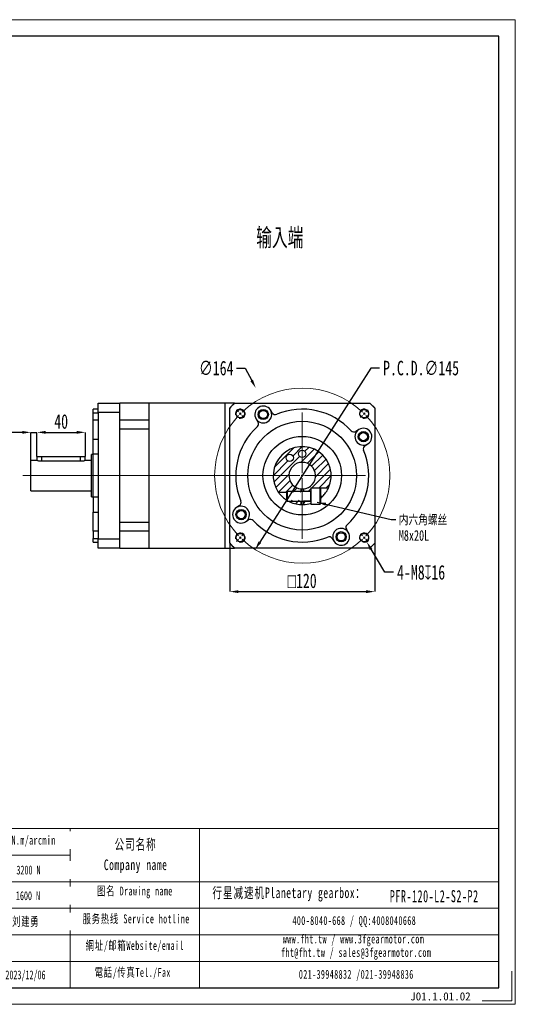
# Model space of a CAD drawing. Header units: millimetres. Extents: x 2706 to 2996, y 302 to 506.
# Tile 4 of 4: x 2893 to 2996, y 302 to 506. Entities that reach past the tile are written whole.
import ezdxf

# ---------------------------------------------------------------- set-up
doc = ezdxf.new("R2010")
doc.units = ezdxf.units.MM
doc.linetypes.add('CENTER2', pattern=[28.575, 19.05, -3.175, 3.175, -3.175])
doc.layers.add('3中心线层', color=1, linetype='CENTER2')
doc.layers.add('6文字层', color=3, linetype='Continuous')
doc.layers.add('SLD-0', color=7, linetype='Continuous', lineweight=18)
doc.layers.add('图框_外框线', color=7, linetype='Continuous', lineweight=18)
doc.styles.add('SLDTEXTSTYLE0', font='TXT', dxfattribs={"width": 0.7, "bigfont": 'bigfont'})
doc.styles.add('SLDTEXTSTYLE1', font='TXT', dxfattribs={"width": 0.7})
doc.styles.add('标准', font='txt', dxfattribs={"width": 0.667})
doc.styles.add('样式 1', font='txt')
doc.dimstyles.new('SLDDIMSTYLE12', dxfattribs={"dimtxt": 0.18, "dimasz": 1.8, "dimexe": 0, "dimexo": 0.0625, "dimgap": 0, "dimtad": 0, "dimtih": 1, "dimtoh": 1, "dimdec": 0, "dimrnd": 1e-09, "dimzin": 0, "dimdsep": 46, "dimtxsty": 'Standard', "dimsah": 1, "dimcen": 0.09, "dimadec": 0, "dimazin": 0, "dimtfac": 1.8, "dimtdec": 0, "dimtofl": 0, "dimtmove": 0, "dimatfit": 3, "dimfxl": 1, "dimfrac": 2, "dimtolj": 1, "dimtzin": 0, "dimarcsym": 0})
doc.dimstyles.new('SLDDIMSTYLE14', dxfattribs={"dimtxt": 3, "dimasz": 1.8, "dimexe": 0, "dimexo": 0.0625, "dimgap": 0.75, "dimtad": 0, "dimtih": 1, "dimtoh": 1, "dimlfac": 4, "dimrnd": 1e-09, "dimzin": 12, "dimdsep": 46, "dimtxsty": 'SLDTEXTSTYLE1', "dimsah": 1, "dimcen": 0, "dimadec": 0, "dimazin": 3, "dimtfac": 1, "dimtofl": 0, "dimtmove": 0, "dimatfit": 3, "dimfxl": 1, "dimfrac": 2, "dimtolj": 1, "dimtzin": 12, "dimarcsym": 0})
doc.dimstyles.new('SLDDIMSTYLE15', dxfattribs={"dimtxt": 3, "dimasz": 1.8, "dimexe": 0, "dimexo": 0.0625, "dimgap": 0.75, "dimtad": 1, "dimlfac": 4, "dimrnd": 1e-09, "dimzin": 12, "dimdsep": 46, "dimtxsty": 'SLDTEXTSTYLE1', "dimsah": 1, "dimcen": 0.09, "dimadec": 0, "dimazin": 3, "dimtfac": 1, "dimtofl": 0, "dimtmove": 0, "dimatfit": 3, "dimfxl": 1, "dimfrac": 2, "dimtolj": 1, "dimtzin": 12, "dimarcsym": 0})
doc.dimstyles.new('SLDDIMSTYLE16', dxfattribs={"dimtxt": 3, "dimasz": 1.8, "dimexe": 0, "dimexo": 0.0625, "dimgap": 0.75, "dimtad": 0, "dimtih": 1, "dimtoh": 1, "dimlfac": 4, "dimrnd": 1e-09, "dimzin": 12, "dimdsep": 46, "dimtxsty": 'SLDTEXTSTYLE1', "dimsah": 1, "dimcen": 0, "dimadec": 0, "dimazin": 3, "dimtfac": 1, "dimtofl": 0, "dimtmove": 0, "dimatfit": 3, "dimfxl": 1, "dimfrac": 2, "dimtolj": 1, "dimtzin": 12, "dimarcsym": 0})
doc.dimstyles.new('SLDDIMSTYLE18', dxfattribs={"dimtxt": 3, "dimasz": 1.8, "dimexe": 0, "dimexo": 0.0625, "dimgap": 0.75, "dimtad": 1, "dimlfac": 4, "dimrnd": 1e-09, "dimzin": 12, "dimdsep": 46, "dimtxsty": 'SLDTEXTSTYLE1', "dimsah": 1, "dimcen": 0.09, "dimadec": 0, "dimazin": 3, "dimtfac": 1, "dimtmove": 0, "dimatfit": 0, "dimfxl": 1, "dimfrac": 2, "dimtolj": 1, "dimtzin": 12, "dimarcsym": 0})
doc.dimstyles.new('SLDDIMSTYLE24', dxfattribs={"dimtxt": 3, "dimasz": 1.8, "dimexe": 0, "dimexo": 0.0625, "dimgap": 0.75, "dimtad": 0, "dimtih": 1, "dimtoh": 1, "dimlfac": 4, "dimrnd": 1e-09, "dimzin": 12, "dimdsep": 46, "dimtxsty": 'SLDTEXTSTYLE1', "dimsah": 1, "dimcen": 0, "dimadec": 0, "dimazin": 3, "dimtfac": 1, "dimtofl": 0, "dimtmove": 0, "dimatfit": 3, "dimfxl": 1, "dimfrac": 2, "dimtolj": 1, "dimtzin": 12, "dimarcsym": 0})
pattern_1 = [(45, (2694.586, 295.4495), (-0.7483547, 0.7483547), [])]

# ---------------------------------------------------------------- blocks, each defined once
blk = doc.blocks.new('*D109')
at = {"layer": '6文字层', "color": 0, "lineweight": -2}
for p, q in [((2893.57, 420.61), (2888.87, 420.61)), ((2895.37, 414.84), (2895.37, 420.61)), ((2895.37, 420.61), (2896.62, 420.61)), ((2896.62, 415.59), (2896.62, 420.61)), ((2898.42, 420.61), (2900.22, 420.61))]:
    blk.add_line(p, q, dxfattribs=at)
at = {"layer": '6文字层', "color": 0}
for points in [[(2893.57, 420.31), (2893.57, 420.91), (2895.37, 420.61)], [(2898.42, 420.91), (2898.42, 420.31), (2896.62, 420.61)]]:
    blk.add_solid(points, dxfattribs=at)
at = {"layer": 'Defpoints', "color": 0}
for p in [(2896.62, 420.61), (2896.62, 415.53), (2895.37, 414.78)]:
    blk.add_point(p, dxfattribs=at)
at = {"layer": '6文字层', "color": 0, "insert": (2890.32, 424.36), "char_height": 3, "attachment_point": 2, "style": 'SLDTEXTSTYLE1'}
blk.add_mtext('\\A1;5', dxfattribs=at)
blk = doc.blocks.new('*D110')
at = {"layer": '6文字层', "color": 0, "lineweight": -2}
for p, q in [((2896.62, 415.59), (2896.62, 420.61)), ((2898.42, 420.61), (2904.82, 420.61)), ((2906.62, 415.59), (2906.62, 420.61))]:
    blk.add_line(p, q, dxfattribs=at)
at = {"layer": '6文字层', "color": 0}
for points in [[(2898.42, 420.91), (2898.42, 420.31), (2896.62, 420.61)], [(2904.82, 420.31), (2904.82, 420.91), (2906.62, 420.61)]]:
    blk.add_solid(points, dxfattribs=at)
at = {"layer": 'Defpoints', "color": 0}
for p in [(2906.62, 420.61), (2896.62, 415.53), (2906.62, 415.53)]:
    blk.add_point(p, dxfattribs=at)
at = {"layer": '6文字层', "color": 0, "insert": (2901.62, 424.36), "char_height": 3, "attachment_point": 2, "style": 'SLDTEXTSTYLE1'}
blk.add_mtext('\\A1;40', dxfattribs=at)
blk = doc.blocks.new('*D111')
at = {"layer": '6文字层', "color": 0, "lineweight": -2}
for p, q in [((2965.67, 433.91), (2942.72, 397.89)), ((2967.47, 433.91), (2965.67, 433.91))]:
    blk.add_line(p, q, dxfattribs=at)
at = {"layer": '6文字层', "color": 0}
blk.add_solid([(2942.46, 398.05), (2942.97, 397.73), (2941.75, 396.37)], dxfattribs=at)
at = {"layer": 'Defpoints', "color": 0}
for p in [(2961.23, 426.94), (2941.75, 396.37)]:
    blk.add_point(p, dxfattribs=at)
at = {"layer": '6文字层', "color": 0, "insert": (2968.22, 435.41), "char_height": 3, "attachment_point": 1, "style": 'SLDTEXTSTYLE1'}
blk.add_mtext('\\A1;P.C.D.∅145', dxfattribs=at)
blk = doc.blocks.new('*D112')
at = {"layer": '6文字层', "color": 0, "lineweight": -2}
for p, q in [((2968.56, 391.66), (2965.73, 396.43)), ((2970.36, 391.66), (2968.56, 391.66))]:
    blk.add_line(p, q, dxfattribs=at)
at = {"layer": '6文字层', "color": 0}
blk.add_solid([(2965.99, 396.58), (2965.47, 396.28), (2964.82, 397.98)], dxfattribs=at)
at = {"layer": 'Defpoints', "color": 0}
for p in [(2963.8, 399.7), (2964.82, 397.98)]:
    blk.add_point(p, dxfattribs=at)
at = {"layer": '6文字层', "color": 0, "insert": (2971.11, 393.16), "char_height": 3, "attachment_point": 1, "style": 'SLDTEXTSTYLE1'}
blk.add_mtext('\\A1;4-M8{\\fGDT;x}16', dxfattribs=at)
blk = doc.blocks.new('*D113')
at = {"layer": '6文字层', "color": 0, "lineweight": -2}
for p, q in [((2937.88, 433.91), (2939.68, 433.91)), ((2939.68, 433.91), (2941.04, 431.35))]:
    blk.add_line(p, q, dxfattribs=at)
at = {"layer": '6文字层', "color": 0}
blk.add_solid([(2940.77, 431.21), (2941.3, 431.49), (2941.88, 429.76)], dxfattribs=at)
at = {"layer": 'Defpoints', "color": 0}
for p in [(2941.88, 429.76), (2961.1, 393.55)]:
    blk.add_point(p, dxfattribs=at)
at = {"layer": '6文字层', "color": 0, "insert": (2930.13, 435.41), "char_height": 3, "attachment_point": 1, "style": 'SLDTEXTSTYLE1'}
blk.add_mtext('\\A1;∅164', dxfattribs=at)
blk = doc.blocks.new('*D114')
at = {"layer": '6文字层', "color": 0, "lineweight": -2}
for p, q in [((2936.49, 397.62), (2936.49, 387.66)), ((2966.49, 397.62), (2966.49, 387.66)), ((2938.29, 387.66), (2964.69, 387.66))]:
    blk.add_line(p, q, dxfattribs=at)
at = {"layer": '6文字层', "color": 0}
for points in [[(2938.29, 387.96), (2938.29, 387.36), (2936.49, 387.66)], [(2964.69, 387.36), (2964.69, 387.96), (2966.49, 387.66)]]:
    blk.add_solid(points, dxfattribs=at)
at = {"layer": 'Defpoints', "color": 0}
for p in [(2936.49, 397.68), (2966.49, 397.68), (2966.49, 387.66)]:
    blk.add_point(p, dxfattribs=at)
at = {"layer": '6文字层', "color": 0, "insert": (2951.49, 391.41), "char_height": 3, "attachment_point": 2, "style": 'SLDTEXTSTYLE1'}
blk.add_mtext('\\A1;{\\fGDT;o}120', dxfattribs=at)
blk = doc.blocks.new('SW_NOTE_9')
at = {"layer": 'SLD-0', "color": 0, "char_height": 2.2, "attachment_point": 1}
for s, insert, style in [('内六角螺丝', (0.6, 1.03), 'SLDTEXTSTYLE0'), ('M8x20L', (0.6, -2.17), 'SLDTEXTSTYLE1')]:
    blk.add_mtext(s, dxfattribs=dict(at, insert=insert, style=style))
blk = doc.blocks.new('SW_CENTERMARKSYMBOL_3')
at = {"layer": 'SLD-0', "color": 0}
for p, q in [((-0.35, 0.35), (-0.8, 0.8)), ((0, 0), (-0.18, 0.18)), ((0, 0), (0.18, -0.18)), ((12.82, -12.32), (12.82, 0.25)), ((25.63, 0), (25.46, -0.18)), ((25.63, 0), (25.81, 0.18)), ((25.99, 0.35), (26.43, 0.8)), ((0.35, -0.35), (0.8, -0.8)), ((25.28, -0.35), (24.84, -0.8)), ((12.32, -12.82), (-44.98, -12.82)), ((12.82, -12.82), (12.57, -12.82)), ((12.82, -12.82), (12.82, -12.57)), ((12.82, -12.82), (12.82, -13.07)), ((12.82, -12.82), (13.07, -12.82)), ((12.82, -13.32), (12.82, -25.88)), ((13.32, -12.82), (25.88, -12.82)), ((-0.35, -25.99), (-0.8, -26.43)), ((0, -25.63), (-0.18, -25.81)), ((0, -25.63), (0.18, -25.46)), ((0.35, -25.28), (0.8, -24.84)), ((25.28, -25.28), (24.84, -24.84)), ((25.63, -25.63), (25.46, -25.46)), ((25.63, -25.63), (25.81, -25.81)), ((25.99, -25.99), (26.43, -26.43))]:
    blk.add_line(p, q, dxfattribs=at)
for radius, start, end in [(18.12, 46.5806, 133.4194), (18.12, 135, 135.7903), (18.12, 134.2097, 135), (18.13, 45, 45.7903), (18.13, 44.2097, 45), (18.12, 136.5806, 223.4194), (18.13, 316.5806, 43.4194), (18.12, 224.2097, 225), (18.12, 225, 225.7903), (18.12, 226.5806, 313.4194), (18.13, 314.2097, 315), (18.13, 315, 315.7903)]:
    blk.add_arc((12.82, -12.82), radius, start, end, dxfattribs=at)

msp = doc.modelspace()

# ---------------------------------------------------------------- hatches: boundary and pattern name
at = {"linetype": 'Continuous', "lineweight": 18}
h = msp.add_hatch(dxfattribs=at)
h.set_pattern_fill('ANSI31', scale=0.333333, style=0)
h.set_pattern_definition(pattern_1)
edge = h.paths.add_edge_path(flags=0)
edge.add_line((2953.240552, 409.155481), (2956.944856, 409.155481))
edge.add_arc((2951.490552, 411.655595), 6, 335.37448108, 574.52083525)
edge.add_line((2946.547031, 408.25536), (2951.240552, 408.25536))
edge.add_line((2951.240552, 408.25536), (2951.240552, 408.916982))
edge.add_arc((2951.490552, 411.655595), 2.75, -84.78409143, 264.78409143, ccw=False)
edge.add_line((2951.740552, 408.916982), (2951.740552, 408.467907))
edge.add_line((2951.740552, 408.467907), (2953.240552, 408.467907))
edge.add_line((2953.240552, 408.467907), (2953.240552, 409.155481))
edge = h.paths.add_edge_path(flags=0)
edge.add_arc((2951.490552, 416.155595), 0.75, 0, 360)
edge = h.paths.add_edge_path(flags=0)
edge.add_arc((2948.909458, 415.341779), 0.75, 0, 360)
h = msp.add_hatch(dxfattribs=at)
h.set_pattern_fill('ANSI31', scale=0.333333, style=0)
h.set_pattern_definition(pattern_1)
edge = h.paths.add_edge_path(flags=0)
edge.add_line((2951.240552, 405.660806), (2951.240552, 406.555831))
edge.add_line((2951.240552, 406.555831), (2948.329476, 406.555831))
edge.add_arc((2951.490552, 411.655595), 6, 238.20740374, 267.61198454)
h = msp.add_hatch(dxfattribs=at)
h.set_pattern_fill('ANSI31', scale=0.333333, style=0)
h.set_pattern_definition(pattern_1)
edge = h.paths.add_edge_path(flags=0)
edge.add_line((2953.240552, 405.916475), (2953.240552, 406.343283))
edge.add_line((2953.240552, 406.343283), (2951.740552, 406.343283))
edge.add_line((2951.740552, 406.343283), (2951.740552, 405.660806))
edge.add_arc((2951.490552, 411.655595), 6, 272.38801546, 286.9577633)

# ---------------------------------------------------------------- linework, layer by layer
at = {"color": 7, "linetype": 'Continuous', "lineweight": 25}
for p, q in [((2909.240552, 424.694599), (2909.240552, 426.655595)), ((2909.240552, 426.655595), (2913.740553, 426.655595)), ((2919.740551, 426.655595), (2913.740553, 426.655595)), ((2913.740553, 424.694599), (2913.740553, 426.655595)), ((2935.490553, 426.655595), (2919.740551, 426.655595)), ((2919.740551, 426.655595), (2919.740551, 411.655596)), ((2919.740551, 426.655595), (2919.740551, 423.102145)), ((2937.490553, 426.655595), (2935.490553, 426.655595)), ((2935.490553, 426.655595), (2935.490553, 411.655596)), ((2935.490553, 426.655595), (2935.490553, 396.655596)), ((2936.490553, 425.655595), (2937.490553, 426.655595)), ((2937.517364, 426.655595), (2965.463741, 426.655595)), ((2965.490552, 426.655595), (2966.490552, 425.655595)), ((2909.240552, 425.405595), (2908.240553, 425.405595)), ((2908.240553, 424.67409), (2908.240553, 425.405595)), ((2908.240553, 424.67409), (2909.240552, 424.67409)), ((2908.240553, 423.157588), (2908.240553, 424.67409)), ((2909.240552, 424.694599), (2909.240552, 398.616591)), ((2913.740553, 424.694599), (2909.240552, 424.694599)), ((2913.740553, 411.655596), (2913.740553, 424.694599)), ((2936.490553, 397.682407), (2936.490553, 425.628784)), ((2945.292313, 424.641909), (2944.906993, 425.246741)), ((2966.490552, 425.628784), (2966.490552, 397.682407)), ((2909.240552, 423.157588), (2908.240553, 423.157588)), ((2908.240553, 419.189961), (2908.240553, 423.157588)), ((2919.740551, 423.102145), (2913.740553, 423.102145)), ((2941.955123, 423.366193), (2942.340443, 422.76136)), ((2913.740553, 421.349742), (2919.740551, 421.349742)), ((2919.740551, 421.349742), (2919.740551, 401.961449)), ((2963.201149, 421.191024), (2962.596317, 420.805704)), ((2908.240553, 416.08067), (2908.240553, 419.189961)), ((2908.240553, 419.189961), (2909.240552, 419.189961)), ((2964.476866, 417.853833), (2965.081698, 418.239154)), ((2896.61555, 415.530595), (2896.61555, 414.780595)), ((2897.615552, 415.530595), (2896.61555, 415.530595)), ((2905.615554, 415.530595), (2897.615552, 415.530595)), ((2906.615552, 415.530595), (2905.615554, 415.530595)), ((2906.615552, 414.780595), (2906.615552, 415.530595)), ((2908.240553, 416.030595), (2907.865551, 416.030595)), ((2907.865551, 407.280595), (2907.865551, 416.030595)), ((2909.240552, 416.08067), (2908.240553, 416.08067)), ((2908.240553, 407.23052), (2908.240553, 416.08067)), ((2896.61555, 414.780595), (2895.365551, 414.780595)), ((2895.365551, 408.530596), (2895.365551, 414.780595)), ((2905.615554, 414.616275), (2897.615552, 414.616275)), ((2907.865551, 414.780595), (2906.615552, 414.780595)), ((2913.740553, 398.616591), (2913.740553, 411.655596)), ((2919.740551, 411.655596), (2919.740551, 396.655596)), ((2935.490553, 411.655596), (2935.490553, 396.655596)), ((2895.365551, 408.530596), (2907.865551, 408.530596)), ((2946.547032, 408.25536), (2948.310059, 408.25536)), ((2948.396797, 408.405595), (2948.240552, 408.13497)), ((2948.240552, 408.13497), (2948.240552, 407.649803)), ((2948.240552, 407.649803), (2948.240552, 406.676221)), ((2953.190552, 408.405595), (2948.396797, 408.405595)), ((2948.396797, 408.405595), (2948.396797, 407.740411)), ((2948.396797, 407.740411), (2948.396797, 406.405595)), ((2951.240552, 408.405595), (2951.240552, 408.916983)), ((2951.740552, 408.916983), (2951.740552, 408.467907)), ((2951.740552, 408.467907), (2953.240552, 408.467907)), ((2951.740552, 408.405595), (2951.740552, 408.467907)), ((2953.240552, 409.155482), (2956.944856, 409.155482)), ((2953.240552, 409.155482), (2953.240552, 409.030595)), ((2955.215552, 409.030595), (2953.240552, 409.030595)), ((2953.240552, 409.030595), (2953.240552, 407.949672)), ((2953.240552, 407.949672), (2953.240552, 405.780596)), ((2955.240552, 409.005594), (2955.240552, 405.805594)), ((2907.865551, 407.280595), (2908.240553, 407.280595)), ((2908.240553, 407.23052), (2908.240553, 404.12123)), ((2909.240552, 407.23052), (2908.240553, 407.23052)), ((2938.504238, 405.457356), (2937.899405, 405.072036)), ((2948.240552, 406.676221), (2948.396797, 406.405595)), ((2948.396797, 406.405595), (2953.190552, 406.405595)), ((2951.240552, 405.660805), (2951.240552, 406.405595)), ((2951.740552, 406.343284), (2951.740552, 406.405595)), ((2953.240552, 406.343284), (2951.740552, 406.343284)), ((2951.740552, 406.343284), (2951.740552, 405.660805)), ((2953.240552, 405.780596), (2955.215552, 405.780596)), ((2908.240553, 404.12123), (2909.240552, 404.12123)), ((2908.240553, 400.153603), (2908.240553, 404.12123)), ((2919.740551, 401.961449), (2913.740553, 401.961449)), ((2939.779954, 402.120166), (2940.384787, 402.505486)), ((2909.240552, 400.153603), (2908.240553, 400.153603)), ((2908.240553, 400.153603), (2908.240553, 398.6371)), ((2913.740553, 400.209046), (2919.740551, 400.209046)), ((2919.740551, 400.209046), (2919.740551, 396.655596)), ((2961.025981, 399.944997), (2960.640661, 400.54983)), ((2908.240553, 398.6371), (2909.240552, 398.6371)), ((2908.240553, 397.905595), (2908.240553, 398.6371)), ((2908.240553, 397.905595), (2909.240552, 397.905595)), ((2909.240552, 398.616591), (2913.740553, 398.616591)), ((2909.240552, 396.655596), (2909.240552, 398.616591)), ((2913.740553, 396.655596), (2913.740553, 398.616591)), ((2937.490553, 396.655596), (2936.490553, 397.655596)), ((2957.68879, 398.669281), (2958.074111, 398.064449)), ((2965.490552, 396.655596), (2966.490552, 397.655596)), ((2913.740553, 396.655596), (2909.240552, 396.655596)), ((2913.740553, 396.655596), (2919.740551, 396.655596)), ((2919.740551, 396.655596), (2935.490553, 396.655596)), ((2935.490553, 396.655596), (2937.490553, 396.655596)), ((2965.463741, 396.655596), (2937.517364, 396.655596))]:
    msp.add_line(p, q, dxfattribs=at)
at = {"color": 1, "linetype": 'Continuous', "lineweight": 25}
for p, q in [((2897.615552, 414.616275), (2897.615552, 415.530595)), ((2905.615554, 414.616275), (2905.615554, 415.530595)), ((2953.190552, 408.405595), (2953.190552, 407.740411)), ((2953.190552, 407.740411), (2953.190552, 406.405595)), ((2955.215552, 405.780596), (2955.215552, 409.030595)), ((2955.240552, 407.405595), (2955.725821, 407.405595))]:
    msp.add_line(p, q, dxfattribs=at)
at = {"color": 7, "linetype": 'Continuous', "lineweight": 25, "flags": 128}
msp.add_lwpolyline([(2955.240552, 406.971847), (2955.459027, 407.155461), (2955.725821, 407.405595)], dxfattribs=at)
at = {"color": 7, "linetype": 'Continuous', "lineweight": 25}
for centre, radius in [((2938.674242, 424.471906), 0.875), ((2943.431058, 424.306467), 1.0625), ((2943.431058, 424.306467), 0.85), ((2964.306863, 424.471906), 0.875), ((2951.490552, 411.655595), 11.25), ((2951.490552, 411.655595), 8.125), ((2964.141424, 419.715089), 1.0625), ((2964.141424, 419.715089), 0.85), ((2948.909458, 415.341779), 0.75), ((2951.490552, 416.155595), 0.75), ((2938.83968, 403.596101), 1.0625), ((2938.83968, 403.596101), 0.85), ((2938.674242, 398.839285), 0.875), ((2959.550046, 399.004724), 1.0625), ((2959.550046, 399.004724), 0.85), ((2964.306863, 398.839285), 0.875)]:
    msp.add_circle(centre, radius, dxfattribs=at)
for centre, radius, start, end in [((2951.490552, 411.655595), 20.5, 132.97028393, 137.02971607), ((2943.431058, 424.306467), 1.75, 32.5, 212.5), ((2951.490552, 411.655595), 20.5, 42.97028393, 47.02971607), ((2943.431058, 424.306467), 1.75, 212.5, 32.5), ((2945.924857, 425.044884), 0.75, 212.5, 292.57180816), ((2951.490552, 411.655595), 13.75, 42.42819184, 112.57180816), ((2951.490552, 411.655595), 13.75, 132.42819184, 202.57180816), ((2941.7079, 422.358385), 0.75, 312.42819184, 32.5), ((2962.193342, 421.438247), 0.75, 222.42819184, 302.5), ((2964.141424, 419.715089), 1.75, 122.5, 302.5), ((2964.141424, 419.715089), 1.75, 302.5, 122.5), ((2951.490552, 411.655595), 6, 335.37448108, 214.52083525), ((2964.87984, 417.22129), 0.75, 122.5, 202.57180816), ((2951.490552, 411.655595), 13.75, 312.42819184, 22.57180816), ((2951.490552, 411.655595), 2.75, 275.21590857, 264.78409143), ((2951.490552, 411.655595), 2.75, 264.78409143, 275.21590857), ((2953.190552, 408.455595), 0.05, 270, 0), ((2955.215552, 409.005595), 0.025, 0, 90), ((2938.83968, 403.596101), 1.75, 302.5, 122.5), ((2938.101264, 406.0899), 0.75, 302.5, 22.57180816), ((2951.490552, 411.655595), 6, 241.04497563, 267.61198454), ((2951.490552, 411.655595), 6, 267.61198454, 272.38801546), ((2951.490552, 411.655595), 6, 272.38801546, 286.9577633), ((2953.190552, 406.355595), 0.05, 0, 90), ((2955.215552, 405.805595), 0.025, 270, 0), ((2938.83968, 403.596101), 1.75, 122.5, 302.5), ((2940.787762, 401.872943), 0.75, 42.42819184, 122.5), ((2951.490552, 411.655595), 13.75, 222.42819184, 292.57180816), ((2961.273204, 400.952805), 0.75, 132.42819184, 212.5), ((2959.550046, 399.004724), 1.75, 32.5, 212.5), ((2959.550046, 399.004724), 1.75, 212.5, 32.5), ((2951.490552, 411.655595), 20.5, 222.97028393, 227.02971607), ((2957.056247, 398.266307), 0.75, 32.5, 112.57180816), ((2951.490552, 411.655595), 20.5, 312.97028393, 317.02971607)]:
    msp.add_arc(centre, radius, start, end, dxfattribs=at)
for points, knots in [([(2897.615552, 414.616275), (2897.50641, 414.619902), (2897.288267, 414.627151), (2896.994881, 414.6775), (2896.767774, 414.733295), (2896.631227, 414.775521), (2896.628013, 414.776616), (2896.626689, 414.777067)], [0, 0, 0, 0, 0.207258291, 0.4142490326, 0.6280304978, 0.8468021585, 1, 1, 1, 1]), ([(2906.604413, 414.777067), (2906.607715, 414.778111), (2906.62254, 414.782804), (2906.541392, 414.756823), (2906.367999, 414.707927), (2906.101137, 414.651068), (2905.832876, 414.619722), (2905.666953, 414.61709), (2905.615554, 414.616275)], [0, 0, 0, 0, 0.0583952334, 0.2622304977, 0.4687050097, 0.6841764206, 0.9021643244, 1, 1, 1, 1]), ([(2946.547032, 408.25536), (2946.54821, 408.253648), (2946.552437, 408.247505), (2946.588999, 408.194529), (2946.67796, 408.070873), (2946.830228, 407.872552), (2947.080555, 407.578279), (2947.430696, 407.2268), (2947.798737, 406.919171), (2948.078272, 406.718047), (2948.24529, 406.608552), (2948.29017, 406.580431), (2948.308159, 406.56916)], [0, 0, 0, 0, 0.0291463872, 0.1045779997, 0.1826745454, 0.2696825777, 0.3974363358, 0.5656990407, 0.7375633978, 0.8679603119, 0.9470761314, 1, 1, 1, 1]), ([(2955.725821, 407.405595), (2955.828786, 407.512945), (2956.034547, 407.727467), (2956.347625, 408.120334), (2956.641194, 408.562375), (2956.848427, 408.948443), (2956.933545, 409.130774), (2956.941979, 409.149196), (2956.944856, 409.155482)], [0, 0, 0, 0, 0.1455341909, 0.2908288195, 0.501721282, 0.7136532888, 0.9022941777, 1, 1, 1, 1])]:
    msp.add_open_spline(points, degree=3, knots=knots, dxfattribs=at)
at = {"layer": 'SLD-0'}
for centre in [(2938.674242, 424.471906), (2964.306863, 424.471906), (2938.674242, 398.839285), (2964.306863, 398.839285)]:
    msp.add_arc(centre, 1, 255, 195, dxfattribs=at)
at = {"layer": '图框_外框线'}
for p, q in [((2732.980742, 338.640372), (2992.144519, 338.640372)), ((2903.472274, 338.640372), (2903.472274, 305.721802)), ((2930.23157, 338.640372), (2930.23157, 305.721802)), ((2757.816907, 333.147896), (2903.472274, 333.147896)), ((2732.980742, 327.65542), (2992.144519, 327.65542)), ((2757.816907, 322.162943), (2992.144519, 322.162943)), ((2757.816907, 316.670467), (2992.144519, 316.670467)), ((2757.816907, 311.177991), (2992.144519, 311.177991))]:
    msp.add_line(p, q, dxfattribs=at)
at = {"layer": '图框_外框线', "color": 3}
msp.add_lwpolyline([(2707.537107, 302.292797), (2995.573524, 302.292797), (2995.573524, 505.975693), (2707.537107, 505.975693)], close=True, dxfattribs=at)
at = {"layer": '图框_外框线', "color": 3, "lineweight": 25}
msp.add_lwpolyline([(2724.682131, 305.721802), (2992.144519, 305.721802), (2992.144519, 502.546688), (2724.682131, 502.546688)], close=True, dxfattribs=at)
at = {"layer": '图框_外框线', "color": 3}
msp.add_lwpolyline([(2994.887723, 309.150807), (2994.887723, 302.978598), (2988.715514, 302.978598)], dxfattribs=at)

# ---------------------------------------------------------------- block references
at = {"layer": '3中心线层'}
msp.add_blockref('SW_CENTERMARKSYMBOL_3', (2938.674242, 424.471906), dxfattribs=at)
at = {"layer": '6文字层'}
msp.add_blockref('SW_NOTE_9', (2970.869431, 402.553553), dxfattribs=at)

# ---------------------------------------------------------------- texts
at = {"layer": '6文字层', "insert": (2973.825087, 304.773307), "char_height": 1.67376743, "width": 14.49630654, "attachment_point": 1, "style": '样式 1'}
msp.add_mtext('J01.1.01.02', dxfattribs=at)
at = {"layer": 'SLD-0', "insert": (2941.969351, 462.90673), "char_height": 4.2333333, "attachment_point": 1, "style": 'SLDTEXTSTYLE0'}
msp.add_mtext('输入端', dxfattribs=at)
at = {"layer": 'SLD-0', "color": 1, "attachment_point": 2, "line_spacing_factor": 1.15057, "style": '标准'}
for s, insert, char_height, width in [('\\T1.1;公司名称\\PCompany name', (2917.021638, 336.472049), 2.19699049, 28.44416721), ('\\T1.1;图名 Drawing name', (2916.871464, 326.642959), 1.83082541, 23.41384825), ('\\T1.1;  行星减速机Planetary gearbox：', (2947.663097, 326.466959), 2.19699049, 34.55347568), ('\\pxt5;{\\fSimSun|b1|i0|c134|p2;\\W0.61111;\\T1.1;PFR-120-L2-S2-P2}', (2978.792608, 325.917307), 2.51065114, 26.70601739), ('\\T1.1;服务热线 Service hotline', (2917.131087, 320.885966), 1.83082541, 26.08527626), ('\\T1.1;400-8040-668 / QQ:4008040668', (2962.261627, 320.536138), 1.83082541, 53.30523107), ('\\T1.1;www.fht.tw / www.3fgearmotor.com ', (2962.092815, 316.722775), 1.83082541, 53.36523801), ('\\T1.1;網址/邮箱Website/email', (2916.846011, 315.369976), 1.83082541, 27.15231733), ('\\T1.1;\\pxt12;fht@fht.tw / sales@3fgearmotor.com ', (2962.650777, 313.934913), 1.83082541, 53.36523801), ('\\T1.1;電話/传真Tel./Fax', (2916.435824, 309.810979), 1.83082541, 27.47888013), ('\\T1.1;021-39948832 /021-39948836 ', (2962.669921, 309.410683), 1.83082541, 40.74839616)]:
    msp.add_mtext(s, dxfattribs=dict(at, insert=insert, char_height=char_height, width=width))
at = {"layer": 'SLD-0', "color": 1, "insert": (2894.235779, 309.301978), "char_height": 1.8308254, "width": 23.41384825, "attachment_point": 2, "style": '标准'}
msp.add_mtext('2023/12/06', dxfattribs=at)

# ---------------------------------------------------------------- dimensions: what is measured, and where the dimension line sits
at = {"layer": '6文字层'}
dim = msp.add_diameter_dim_2p(p1=(2961.10109, 393.54793), p2=(2941.880014, 429.763261), dimstyle='SLDDIMSTYLE16', dxfattribs=at)
dim.commit()
dim.dimension.update_dxf_attribs({"geometry": '*D113', "text_midpoint": (2933.629411, 433.90952), "dimtype": 163})
dim = msp.add_diameter_dim_2p(p1=(2961.230754, 426.941016), p2=(2941.75035, 396.370174), text='P.C.D.<>', dimstyle='SLDDIMSTYLE14', dxfattribs=at)
dim.commit()
dim.dimension.update_dxf_attribs({"geometry": '*D111', "text_midpoint": (2975.921235, 433.90952), "dimtype": 163})
for base, p1, p2, dimstyle, picture, middle in [((2896.615552, 420.607264), (2895.365552, 414.780595), (2896.615552, 415.530595), 'SLDDIMSTYLE18', '*D109', (2890.315552, 420.607264)), ((2906.615552, 420.607264), (2896.615552, 415.530595), (2906.615552, 415.530595), 'SLDDIMSTYLE15', '*D110', (2901.615552, 420.607264))]:
    dim = msp.add_linear_dim(base=base, p1=p1, p2=p2, dimstyle=dimstyle, dxfattribs=at)
    dim.commit()
    dim.dimension.update_dxf_attribs({"geometry": picture, "text_midpoint": middle, "dimtype": 160})
dim = msp.add_diameter_dim_2p(p1=(2963.797644, 399.699922), p2=(2964.816081, 397.978648), text='4-M<>{\\fGDT;x}16', dimstyle='SLDDIMSTYLE24', override={"dimpost": '<>'}, dxfattribs=at)
dim.commit()
dim.dimension.update_dxf_attribs({"geometry": '*D112', "text_midpoint": (2977.556576, 391.656792), "dimtype": 163})
dim = msp.add_linear_dim(base=(2966.490552, 387.655595), p1=(2936.490552, 397.682407), p2=(2966.490552, 397.682407), text='{\\fGDT;o}<>', dimstyle='SLDDIMSTYLE15', dxfattribs=at)
dim.commit()
dim.dimension.update_dxf_attribs({"geometry": '*D114', "text_midpoint": (2951.490552, 387.655595), "dimtype": 160})

# ---------------------------------------------------------------- leaders
msp.add_leader([(2954.590552, 406.155595), (2969.869431, 402.553553), (2970.869431, 402.553553)], dimstyle='SLDDIMSTYLE12', dxfattribs=at)

# ---------------------------------------------------------------- next in the draw order: texts
at = {"layer": 'SLD-0', "color": 1, "char_height": 1.83082541, "width": 35.19581992, "attachment_point": 2, "style": '标准', "bg_fill": 2}
for s, insert in [('{\\T1.1;22 N.m/arcmin}', (2894.544614, 337.156242)), ('{\\fSimSun|b1|i0|c134|p2;3200 N}', (2894.856972, 330.991321)), ('{\\fSimSun|b1|i0|c134|p2;1600 N}', (2894.756815, 325.681619)), ('{\\fSimSun|b0|i0|c134|p2;\\T1.1;刘建勇 }', (2894.295028, 320.339037))]:
    msp.add_mtext(s, dxfattribs=dict(at, insert=insert))

doc.saveas('drawing.dxf')
